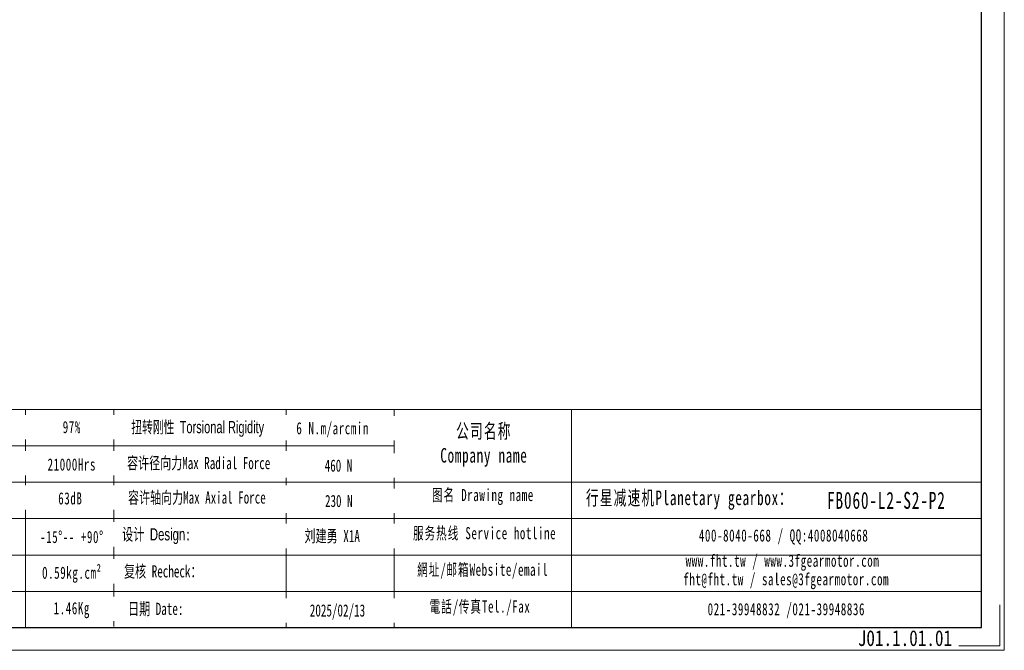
# Model space of a CAD drawing. Header units: millimetres. Extents: x 1342 to 1766, y 1019 to 1318.
# Tile 8 of 10: x 1547 to 1766, y 1019 to 1159. Entities that reach past the tile are written whole.
import ezdxf

# ---------------------------------------------------------------- set-up
doc = ezdxf.new("R2010")
doc.units = ezdxf.units.MM
doc.layers.add('6文字层', color=3, linetype='Continuous')
doc.layers.add('SLD-0', color=7, linetype='Continuous', lineweight=18)
doc.layers.add('图框_外框线', color=7, linetype='Continuous', lineweight=18)
doc.styles.add('标准', font='txt', dxfattribs={"width": 0.667})
doc.styles.add('样式 1', font='txt', dxfattribs={"width": 0.8})

msp = doc.modelspace()

# ---------------------------------------------------------------- linework, layer by layer
at = {"layer": 'SLD-0'}
msp.add_line((1548.68638, 1072.07463), (1548.68638, 1023.60142), dxfattribs=at)
at = {"layer": '图框_外框线'}
for p, q in [((1379.53817, 1072.07463), (1761.16173, 1072.07463)), ((1568.30022, 1072.07463), (1568.30022, 1023.87029)), ((1606.61998, 1071.94673), (1606.61998, 1023.47352)), ((1630.59017, 1072.07463), (1630.59017, 1023.60142)), ((1669.99374, 1072.07463), (1669.99374, 1023.60142)), ((1416.1099, 1063.98686), (1630.59017, 1063.98686)), ((1379.53817, 1055.89908), (1761.16173, 1055.89908)), ((1416.1099, 1047.81131), (1761.16173, 1047.81131)), ((1416.1099, 1039.72353), (1761.16173, 1039.72353)), ((1416.1099, 1031.63576), (1761.16173, 1031.63576))]:
    msp.add_line(p, q, dxfattribs=at)
at = {"layer": '图框_外框线', "color": 3}
msp.add_lwpolyline([(1342.07194, 1018.55214), (1766.21101, 1018.55214), (1766.21101, 1318.47905), (1342.07194, 1318.47905)], close=True, dxfattribs=at)
at = {"layer": '图框_外框线', "color": 3, "lineweight": 25}
msp.add_lwpolyline([(1367.31831, 1023.60142), (1761.16173, 1023.60142), (1761.16173, 1313.42978), (1367.31831, 1313.42978)], close=True, dxfattribs=at)
at = {"layer": '图框_外框线', "color": 3}
msp.add_lwpolyline([(1765.20115, 1028.65069), (1765.20115, 1019.562), (1756.11246, 1019.562)], dxfattribs=at)

# ---------------------------------------------------------------- texts
at = {"layer": '6文字层', "insert": (1733.64818, 1023.01023), "char_height": 3.5, "width": 43.304423, "attachment_point": 1, "style": '样式 1'}
msp.add_mtext('J01.1.01.01', dxfattribs=at)
at = {"layer": 'SLD-0', "color": 1, "attachment_point": 2, "style": '标准'}
for s, insert, char_height, width in [('\\T1.1;97%', (1558.95014, 1069.49257), 2.695925, 34.4773339), ('\\T1.1;公司名称\\PCompany name', (1650.54187, 1068.88173), 3.23511, 41.8845736), ('\\T1.1;{\\fsimsun|b1|i0|c134|p2;21000Hrs}', (1558.95014, 1061.18343), 2.695925, 34.4773339), ('\\T1.1;{\\fSimSun|b1|i0|c134|p2;63dB}', (1558.61815, 1053.65814), 2.695925, 17.7899333), ('\\T1.1;图名 Drawing name', (1650.32074, 1054.40822), 2.695925, 34.4773339), ('\\T1.1;  行星减速机Planetary gearbox：', (1694.59161, 1054.05053), 3.23511, 50.8806458), ('\\T1.1;\\pxt5;FB060-L2-S2-P2', (1739.9902, 1053.75724), 3.774295, 34.9793828), ('{\\T1.1;环境温度 Enviromental Temperature}', (1519.43233, 1045.92441), 2.695925, 75.9484783), ('\\T1.1;服务热线 Service hotline', (1650.70304, 1045.93093), 2.695925, 38.4110621), ('\\T1.1;{\\fSimSun|b1|i0|c134|p2;-15%%D-- +90%%D}', (1558.95014, 1045.08476), 2.695925, 23.126392), ('\\T1.1;400-8040-668 / QQ:4008040668', (1717.15861, 1045.41581), 2.695925, 78.4929599), ('\\T1.1;www.fht.tw / www.3fgearmotor.com ', (1716.91003, 1039.80056), 2.695925, 78.5813212), ('{\\fsimsun|b1|i0|c134|p2;\\T1.1;0.59kg.cm²}', (1558.95014, 1037.13627), 2.695925, 18.2337323), ('\\T1.1;網址/邮箱Website/email', (1650.28326, 1037.80853), 2.695925, 39.9823003), ('\\T1.1;\\pxt12;fht@fht.tw / sales@3fgearmotor.com ', (1717.73164, 1035.69538), 2.695925, 78.5813212), ('\\T1.1;{\\fsimsun|b1|i0|c134|p2;1.46Kg}', (1558.95014, 1029.25265), 2.695925, 18.0380399), ('\\T1.1;電話/传真Tel./Fax', (1649.67925, 1029.62281), 2.695925, 40.4631702), ('\\T1.1;021-39948832 /021-39948836 ', (1717.75983, 1029.03336), 2.695925, 60.0027832)]:
    msp.add_mtext(s, dxfattribs=dict(at, insert=insert, char_height=char_height, width=width))

# ---------------------------------------------------------------- next in the draw order: texts
at = {"layer": 'SLD-0', "color": 1, "attachment_point": 2, "style": '标准', "bg_fill": 2}
for s, insert, char_height, width in [('{\\T1.1;6 N.m/arcmin}', (1616.92886, 1069.24039), 2.695925, 75.9484783), ('{\\f宋体|b0|i0|c134|p2;容许径向力Max Radial Force}', (1587.15122, 1061.49705), 2.695925, 75.9484783), ('{\\f宋体|b0|i0|c134|p2;容许轴向力Max Axial Force}', (1586.74866, 1053.83862), 2.695925, 75.9484783), ('{\\f宋体|b0|i0|c134|p2;设计 \\fArial|b0|i0|c0|p2;Design}:', (1577.76633, 1045.67951), 2.7122886, 34.686603), ('{\\fSimSun|b1|i0|c134|p2;刘建勇 X1A}', (1616.81717, 1045.30251), 2.7122886, 34.686603), ('{\\f宋体|b0|i0|c134|p2;复核 Recheck：}', (1579.1664, 1037.45542), 2.7122886, 34.686603), ('{\\f宋体|b0|i0|c134|p2;日期 }Date:', (1577.60112, 1029.11848), 2.7122886, 34.686603), ('2025/02/13', (1618.00296, 1028.76452), 2.712289, 34.686603)]:
    msp.add_mtext(s, dxfattribs=dict(at, insert=insert, char_height=char_height, width=width))

# ---------------------------------------------------------------- next in the draw order: texts
at = {"layer": 'SLD-0', "color": 1, "char_height": 2.695925, "width": 75.9484783, "attachment_point": 2, "style": '标准', "bg_fill": 2}
for s, insert in [('{\\f宋体|b0|i0|c134|p2;\\W0.65;扭转刚性 \\fArial|b0|i0|c0|p34;Torsional Rigidity}', (1586.9384, 1069.48574)), ('{\\fSimSun|b1|i0|c134|p2;460 N}', (1618.2268, 1060.94639)), ('{\\fSimSun|b1|i0|c134|p2;230 N}', (1618.2884, 1053.08174))]:
    msp.add_mtext(s, dxfattribs=dict(at, insert=insert))

doc.saveas('drawing.dxf')
